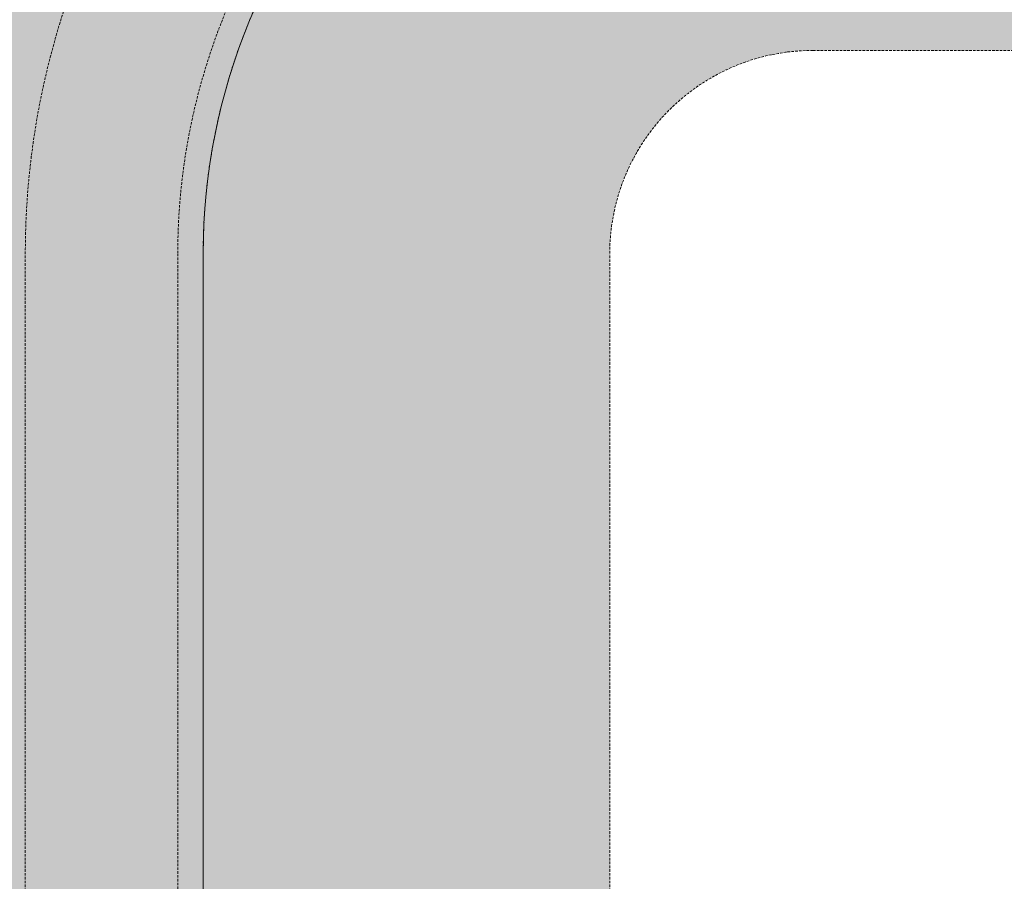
# Model space of a CAD drawing. Header units: millimetres. Extents: x 31882 to 271790, y -35693 to 24917.
# Tile 206 of 256: x 89806 to 90790, y 13243 to 14104. Entities that reach past the tile are written whole.
import ezdxf

# ---------------------------------------------------------------- set-up
doc = ezdxf.new("R2010")
doc.units = ezdxf.units.MM
doc.header["$MEASUREMENT"] = 0
doc.linetypes.add('( Dashed )', pattern=[0.75, 0.5, -0.25])
doc.layers.add('Grey', color=8, linetype='Continuous', lineweight=9)

# ---------------------------------------------------------------- blocks, each defined once
blk = doc.blocks.new('r4ttwt')
at = {"layer": 'Grey', "ltscale": 0.25}
h = blk.add_hatch(color=255, dxfattribs=at)
h.dxf.hatch_style = 1
edge = h.paths.add_edge_path()
edge.add_line((1719056.187, -78756.588), (1718972.187, -78756.588))
edge.add_arc((1718972.187, -78798.588), 42, 90, 180)
edge.add_line((1718930.187, -78798.588), (1718930.187, -78948.16))
edge.add_arc((1718972.187, -78948.16), 42, 180, 270)
edge.add_line((1718972.187, -78990.16), (1719002.187, -78990.16))
edge.add_line((1719002.187, -78990.16), (1719002.187, -78972.16))
edge.add_line((1719002.187, -78972.16), (1718972.187, -78972.16))
edge.add_arc((1718972.187, -78948.16), 24, 180, 270, ccw=False)
edge.add_line((1718948.187, -78948.16), (1718948.187, -78798.588))
edge.add_arc((1718972.187, -78798.588), 24, 90, 180, ccw=False)
edge.add_line((1718972.187, -78774.588), (1719056.187, -78774.588))
edge.add_line((1719056.187, -78774.588), (1719056.187, -78756.588))
h = blk.add_hatch(color=209, dxfattribs=at)
h.dxf.hatch_style = 1
edge = h.paths.add_edge_path()
edge.add_line((1719183.861, -78972.16), (1719183.861, -78956.16))
edge.add_line((1719183.861, -78956.16), (1718972.187, -78956.16))
edge.add_arc((1718972.187, -78948.16), 8, 180, 270, ccw=False)
edge.add_line((1718964.187, -78948.16), (1718964.187, -78798.588))
edge.add_arc((1718972.187, -78798.588), 8, 90, 180, ccw=False)
edge.add_line((1718972.187, -78790.588), (1719008.187, -78790.588))
edge.add_line((1719008.187, -78790.588), (1719008.187, -78774.588))
edge.add_line((1719008.187, -78774.588), (1718972.187, -78774.588))
edge.add_arc((1718972.187, -78798.588), 24, 90, 180)
edge.add_line((1718948.187, -78798.588), (1718948.187, -78948.16))
edge.add_arc((1718972.187, -78948.16), 24, 180, 270)
edge.add_line((1718972.187, -78972.16), (1719183.861, -78972.16))
at = {"layer": 'Grey', "color": 14, "ltscale": 0.25}
blk.add_lwpolyline([(1719056.187, -78756.588), (1718972.187, -78756.588, 0.414214), (1718930.187, -78798.588), (1718930.187, -78948.16, 0.414214), (1718972.187, -78990.16), (1719002.187, -78990.16), (1719002.187, -78972.16), (1718972.187, -78972.16, -0.414214), (1718948.187, -78948.16), (1718948.187, -78798.588, -0.414214), (1718972.187, -78774.588), (1719056.187, -78774.588)], format="xyb", close=True, dxfattribs=at)
at = {"layer": 'Grey', "linetype": '( Dashed )', "ltscale": 0.2}
blk.add_lwpolyline([(1719056.187, -78773.588), (1718972.187, -78773.588, 0.414214), (1718947.187, -78798.588), (1718947.187, -78948.16, 0.414214), (1718972.187, -78973.16), (1719002.187, -78973.16), (1719002.187, -78979.16), (1718972.187, -78979.16, -0.414214), (1718941.187, -78948.16), (1718941.187, -78798.588, -0.414214), (1718972.187, -78767.588), (1719056.187, -78767.588)], format="xyb", close=True, dxfattribs=at)
at = {"layer": 'Grey', "color": 14, "linetype": '( Dashed )', "ltscale": 0.2}
blk.add_lwpolyline([(1719183.861, -78972.16), (1719183.861, -78956.16), (1718972.187, -78956.16, -0.414214), (1718964.187, -78948.16), (1718964.187, -78798.588, -0.414214), (1718972.187, -78790.588), (1719008.187, -78790.588), (1719008.187, -78774.588), (1718972.187, -78774.588, 0.414214), (1718948.187, -78798.588), (1718948.187, -78948.16, 0.414214), (1718972.187, -78972.16)], format="xyb", close=True, dxfattribs=at)

msp = doc.modelspace()

# ---------------------------------------------------------------- block references
at = {"xscale": 25.4, "yscale": 25.4, "zscale": 25.4}
msp.add_blockref('r4ttwt', (-43571294.91, 2015353.93), dxfattribs=at)

doc.saveas('drawing.dxf')
